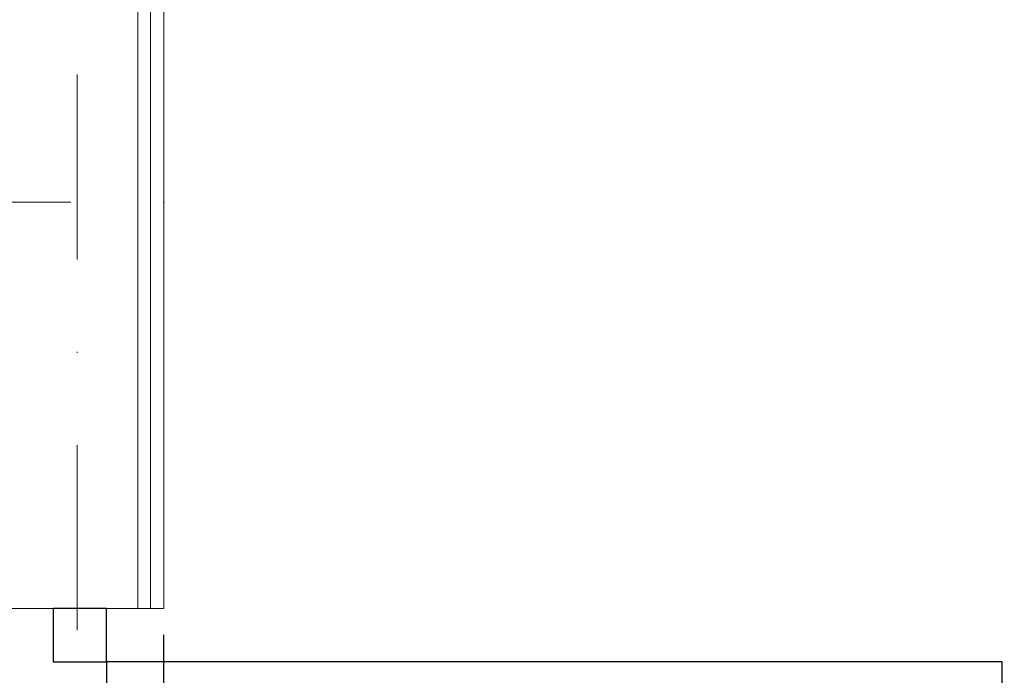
# Model space of a CAD drawing. Header units: inches. Extents: x 67073 to 287261, y -76160 to 48412.
# Tile 19 of 117: x 79585 to 79678, y -41508 to -41446. Entities that reach past the tile are written whole.
import ezdxf

# ---------------------------------------------------------------- set-up
doc = ezdxf.new("R2010")
doc.units = ezdxf.units.IN
doc.header["$MEASUREMENT"] = 0
doc.linetypes.add('DASHDOT', pattern=[1, 0.5, -0.25, 0, -0.25])
doc.linetypes.add('HIDDEN', pattern=[0.375, 0.25, -0.125])
doc.layers.add('p--drzwi', color=251, linetype='Continuous')
doc.layers.add('p--podciąg', color=61, linetype='Continuous')
for name, color, linetype, lineweight in [('p--osie konstr', 1, 'DASHDOT', 15), ('p--płyta GK', 2, 'Continuous', 0), ('p--ściana szkielet', 3, 'Continuous', 0)]:
    doc.layers.add(name, color=color, linetype=linetype, lineweight=lineweight)

# ---------------------------------------------------------------- blocks, each defined once
blk = doc.blocks.new('drzwi-90-100')
for p, q in [((10.1, 87.375), (5.05, 87.375)), ((5.05, 87.375), (5.05, 2.525)), ((10.1, 2.525), (10.1, 87.375)), ((5.05, 2.525), (0, 2.525)), ((0, 2.525), (0, -2.525)), ((5.05, -2.525), (5.05, 2.525)), ((5.05, 2.525), (10.1, 2.525)), ((100, 2.525), (94.95, 2.525)), ((94.95, 2.525), (94.95, -2.525)), ((100, -2.525), (100, 2.525)), ((0, -2.525), (5.05, -2.525)), ((94.95, -2.525), (100, -2.525))]:
    blk.add_line(p, q)
blk.add_arc((10.8, 3.225), 84.153, 359.52334, 90.47666)

msp = doc.modelspace()

# ---------------------------------------------------------------- linework, layer by layer
at = {"layer": 'p--osie konstr', "color": 0, "linetype": 'DASHDOT', "ltscale": 35}
for p, q in [((79589.942, -41714.644), (79589.942, -41131.444)), ((79150.642, -41463.544), (79598.142, -41463.544))]:
    msp.add_line(p, q, dxfattribs=at)
at = {"layer": 'p--podciąg', "color": 0, "linetype": 'HIDDEN', "ltscale": 30}
msp.add_line((79598.142, -41601.994), (79598.142, -41501.994), dxfattribs=at)
at = {"layer": 'p--płyta GK', "color": 0, "ltscale": 35}
for p, q in [((79596.892, -41501.994), (79596.892, -41387.844)), ((79598.142, -41501.994), (79598.142, -41389.094))]:
    msp.add_line(p, q, dxfattribs=at)
at = {"layer": 'p--ściana szkielet', "color": 0, "ltscale": 2}
for p, q in [((79595.692, -41501.994), (79595.692, -41212.144)), ((79581.242, -41501.994), (79598.142, -41501.994))]:
    msp.add_line(p, q, dxfattribs=at)

# ---------------------------------------------------------------- block references
at = {"layer": 'p--drzwi', "color": 0, "rotation": 270}
msp.add_blockref('drzwi-90-100', (79590.192, -41501.994), dxfattribs=at)

doc.saveas('drawing.dxf')
